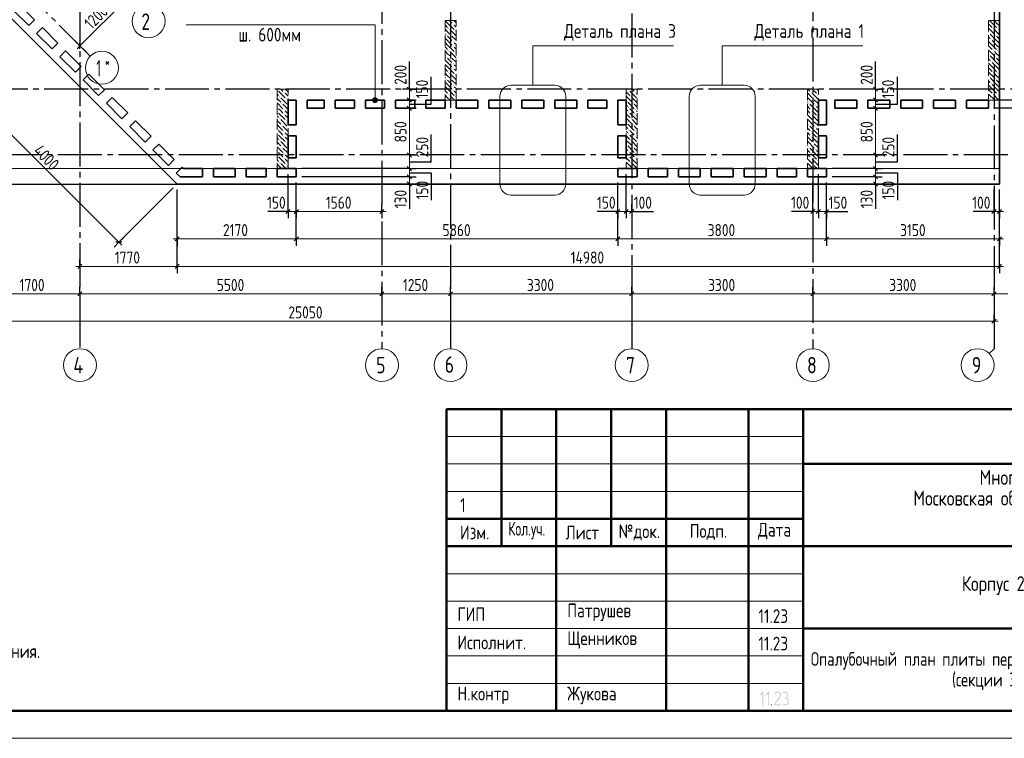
# Model space of a CAD drawing. Header units: millimetres. Extents: x 0 to 43617, y 0 to 59400.
# Tile 4 of 21: x 15226 to 33162, y 0 to 13095. Entities that reach past the tile are written whole.
import ezdxf

# ---------------------------------------------------------------- set-up
doc = ezdxf.new("R2010")
doc.units = ezdxf.units.MM
doc.linetypes.add('______2', pattern=[270, 200, -70])
doc.linetypes.add('______5', pattern=[1100, 800, -100, 100, -100])
for name, color, linetype, lineweight in [('Standard', 7, 'Continuous', 25), ('ЖБ Пилон', 180, 'Continuous', 25), ('Оси', 40, '______5', 18), ('Примечания', 7, 'Continuous', 25), ('Размерная выноска', 7, 'Continuous', 13)]:
    doc.layers.add(name, color=color, linetype=linetype, lineweight=lineweight)
doc.layers.add('ЖБ Перекрытие верхний уровень', color=7, linetype='Continuous', lineweight=25, true_color=0xe0e0ff)
doc.styles.add('GOST 2.304-81', font='txt')
doc.styles.add('ISOCPEUR', font='txt')

msp = doc.modelspace()

# ---------------------------------------------------------------- hatches: boundary and pattern name
at = {"layer": 'Standard', "linetype": 'Continuous', "lineweight": 25, "transparency": 33554687}
for points in [[(28772, 610), (28772, 609), (28772, 608), (28772, 607), (28771, 606), (28771, 605), (28771, 605), (28770, 604), (28769, 603), (28768, 602), (28767, 602), (28765, 601), (28763, 601), (28763, 601), (28762, 601), (28761, 602), (28761, 602), (28760, 602), (28759, 602), (28758, 603), (28757, 603), (28756, 604), (28756, 605), (28755, 605), (28755, 606), (28755, 607), (28754, 608), (28754, 609), (28754, 610), (28754, 820), (28716, 782), (28715, 780), (28713, 780), (28712, 779), (28710, 779), (28708, 779), (28707, 780), (28705, 780), (28704, 782), (28702, 783), (28702, 785), (28701, 786), (28701, 788), (28701, 788), (28701, 789), (28701, 790), (28702, 790), (28702, 791), (28702, 792), (28703, 793), (28704, 794), (28757, 848), (28758, 849), (28760, 849), (28761, 850), (28763, 850), (28765, 850), (28766, 849), (28768, 849), (28769, 848), (28770, 847), (28770, 846), (28771, 846), (28771, 845), (28772, 844), (28772, 843), (28772, 842), (28772, 841)], [(28878, 610), (28878, 609), (28878, 608), (28878, 607), (28878, 606), (28878, 605), (28877, 605), (28877, 604), (28876, 603), (28875, 602), (28873, 602), (28872, 601), (28870, 601), (28869, 601), (28869, 601), (28868, 602), (28867, 602), (28866, 602), (28865, 602), (28865, 603), (28863, 603), (28863, 604), (28862, 605), (28862, 605), (28861, 606), (28861, 607), (28861, 608), (28861, 609), (28861, 610), (28861, 820), (28823, 782), (28821, 780), (28820, 780), (28818, 779), (28817, 779), (28815, 779), (28813, 780), (28812, 780), (28810, 782), (28809, 783), (28808, 785), (28808, 786), (28808, 788), (28808, 788), (28808, 789), (28808, 790), (28808, 790), (28809, 791), (28809, 792), (28810, 793), (28810, 794), (28863, 848), (28865, 849), (28866, 849), (28868, 850), (28869, 850), (28871, 850), (28873, 849), (28874, 849), (28876, 848), (28876, 847), (28877, 846), (28877, 846), (28878, 845), (28878, 844), (28878, 843), (28878, 842), (28878, 841)], [(29082, 601), (28976, 601), (28975, 601), (28973, 602), (28971, 603), (28970, 604), (28969, 606), (28968, 607), (28967, 609), (28967, 611), (28967, 612), (28968, 613), (28968, 614), (28969, 615), (29066, 763), (29070, 770), (29073, 776), (29074, 779), (29074, 782), (29075, 786), (29075, 789), (29075, 791), (29075, 793), (29074, 795), (29074, 798), (29073, 800), (29073, 802), (29072, 804), (29071, 806), (29070, 807), (29069, 809), (29068, 811), (29067, 813), (29065, 814), (29064, 816), (29062, 818), (29060, 819), (29059, 821), (29057, 822), (29055, 823), (29053, 824), (29051, 826), (29049, 827), (29047, 828), (29045, 828), (29043, 829), (29041, 830), (29039, 831), (29036, 831), (29034, 831), (29032, 832), (29030, 832), (29028, 832), (29024, 832), (29021, 831), (29018, 831), (29016, 830), (29013, 829), (29010, 828), (29007, 827), (29005, 825), (29002, 823), (29000, 821), (28997, 819), (28995, 816), (28993, 813), (28991, 809), (28989, 806), (28988, 802), (28987, 800), (28986, 799), (28985, 798), (28984, 798), (28984, 797), (28982, 797), (28981, 796), (28980, 796), (28978, 796), (28976, 797), (28974, 797), (28973, 798), (28972, 799), (28972, 800), (28971, 800), (28971, 801), (28971, 802), (28970, 803), (28970, 804), (28970, 805), (28971, 808), (28972, 811), (28973, 813), (28974, 816), (28975, 818), (28976, 820), (28978, 823), (28979, 825), (28980, 827), (28982, 829), (28983, 831), (28985, 832), (28987, 834), (28988, 836), (28990, 837), (28992, 839), (28994, 840), (28998, 843), (29001, 845), (29005, 846), (29009, 848), (29013, 849), (29018, 849), (29022, 850), (29027, 850), (29030, 850), (29033, 850), (29036, 849), (29039, 849), (29042, 848), (29045, 848), (29048, 847), (29051, 846), (29054, 845), (29056, 843), (29059, 842), (29062, 840), (29064, 839), (29067, 837), (29070, 835), (29072, 833), (29075, 830), (29077, 828), (29079, 826), (29081, 823), (29083, 820), (29085, 818), (29087, 815), (29088, 813), (29089, 810), (29090, 807), (29091, 804), (29092, 801), (29092, 798), (29093, 795), (29093, 792), (29093, 789), (29093, 784), (29092, 780), (29092, 776), (29090, 772), (29090, 770), (29089, 767), (29088, 765), (29087, 763), (29086, 760), (29084, 758), (29083, 755), (29081, 753), (28993, 619), (29082, 619), (29084, 619), (29086, 618), (29087, 618), (29088, 616), (29090, 615), (29091, 613), (29091, 612), (29091, 610), (29091, 609), (29091, 607), (29090, 606), (29089, 604), (29088, 603), (29088, 603), (29087, 602), (29086, 602), (29085, 602), (29084, 601), (29083, 601)], [(29205, 737), (29208, 736), (29211, 734), (29214, 732), (29216, 730), (29219, 727), (29221, 724), (29223, 722), (29225, 718), (29227, 715), (29229, 712), (29230, 708), (29232, 705), (29233, 701), (29233, 697), (29234, 694), (29234, 690), (29234, 655), (29234, 652), (29233, 649), (29233, 646), (29233, 644), (29232, 641), (29231, 639), (29231, 636), (29230, 634), (29229, 632), (29228, 629), (29226, 627), (29225, 625), (29223, 623), (29222, 621), (29220, 619), (29218, 617), (29216, 615), (29214, 613), (29212, 611), (29210, 610), (29208, 609), (29205, 607), (29203, 606), (29201, 605), (29198, 604), (29196, 603), (29194, 603), (29191, 602), (29188, 602), (29186, 602), (29183, 601), (29180, 601), (29136, 601), (29134, 601), (29132, 602), (29131, 603), (29129, 604), (29128, 605), (29128, 607), (29127, 608), (29127, 610), (29127, 611), (29128, 613), (29128, 614), (29129, 616), (29130, 616), (29130, 617), (29131, 618), (29132, 618), (29133, 619), (29134, 619), (29135, 619), (29136, 619), (29180, 619), (29184, 619), (29188, 620), (29191, 620), (29194, 622), (29197, 623), (29200, 625), (29203, 627), (29206, 629), (29208, 632), (29210, 635), (29212, 638), (29213, 641), (29215, 644), (29215, 647), (29216, 651), (29216, 655), (29216, 690), (29216, 694), (29215, 697), (29215, 701), (29213, 704), (29212, 707), (29210, 710), (29208, 713), (29206, 715), (29203, 718), (29200, 720), (29197, 722), (29194, 723), (29191, 724), (29188, 725), (29184, 726), (29180, 726), (29171, 726), (29169, 726), (29168, 726), (29166, 727), (29165, 728), (29164, 730), (29163, 731), (29163, 733), (29163, 735), (29163, 736), (29163, 737), (29164, 738), (29165, 740), (29165, 741), (29166, 742), (29167, 742), (29167, 743), (29168, 743), (29169, 743), (29170, 743), (29171, 743), (29175, 743), (29179, 744), (29182, 745), (29185, 746), (29188, 747), (29191, 749), (29194, 751), (29197, 754), (29199, 756), (29201, 759), (29203, 762), (29204, 765), (29206, 768), (29206, 772), (29207, 775), (29207, 779), (29207, 797), (29207, 800), (29206, 804), (29206, 807), (29204, 810), (29203, 814), (29201, 816), (29199, 819), (29197, 822), (29194, 824), (29191, 826), (29188, 828), (29185, 830), (29182, 831), (29179, 832), (29175, 832), (29171, 832), (29136, 832), (29134, 832), (29132, 833), (29131, 834), (29129, 835), (29128, 836), (29128, 838), (29127, 839), (29127, 841), (29127, 842), (29128, 844), (29128, 845), (29129, 847), (29130, 847), (29130, 848), (29131, 849), (29132, 849), (29133, 850), (29134, 850), (29135, 850), (29136, 850), (29171, 850), (29174, 850), (29177, 850), (29180, 849), (29182, 849), (29185, 849), (29187, 848), (29190, 847), (29192, 846), (29194, 845), (29197, 844), (29199, 843), (29201, 841), (29203, 840), (29205, 838), (29207, 836), (29209, 835), (29211, 833), (29213, 831), (29214, 829), (29216, 826), (29217, 824), (29219, 822), (29220, 820), (29221, 817), (29222, 815), (29222, 813), (29223, 810), (29224, 807), (29224, 805), (29224, 802), (29225, 800), (29225, 797), (29225, 779), (29225, 773), (29225, 772), (29225, 771), (29225, 770), (29224, 770), (29224, 768), (29224, 767), (29223, 767), (29223, 766), (29223, 764), (29222, 761), (29221, 759), (29220, 756), (29218, 753), (29217, 751), (29215, 749), (29214, 746), (29212, 744), (29210, 742), (29208, 740)], [(28923, 619), (28924, 619), (28926, 618), (28927, 618), (28929, 616), (28930, 615), (28931, 613), (28932, 612), (28932, 610), (28932, 609), (28931, 607), (28930, 606), (28929, 604), (28929, 603), (28928, 603), (28927, 602), (28927, 602), (28926, 602), (28925, 601), (28924, 601), (28923, 601), (28921, 601), (28919, 602), (28917, 603), (28916, 604), (28915, 605), (28914, 607), (28914, 608), (28914, 610), (28914, 611), (28914, 613), (28915, 614), (28916, 616), (28917, 616), (28917, 617), (28918, 618), (28919, 618), (28920, 619), (28921, 619), (28922, 619)]]:
    msp.add_hatch(color=7, dxfattribs=at).paths.add_polyline_path(points, flags=16)
at = {"layer": 'ЖБ Пилон', "linetype": 'Continuous', "lineweight": 18, "transparency": 33554687}
for points in [[(23034, 12933), (23041, 12940), (23047, 12933), (23041, 12927)], [(23114, 13013), (23121, 13020), (23127, 13013), (23121, 13007)], [(32954, 12933), (32961, 12940), (32967, 12933), (32961, 12927)], [(33034, 12933), (33041, 12940), (33047, 12933), (33041, 12927)], [(22994, 12813), (23001, 12820), (23007, 12813), (23001, 12807)], [(23074, 12813), (23081, 12820), (23087, 12813), (23081, 12807)], [(23154, 12893), (23161, 12900), (23167, 12893), (23161, 12887)], [(32874, 12853), (32881, 12860), (32887, 12853), (32881, 12847)], [(32914, 12733), (32921, 12740), (32927, 12733), (32921, 12727)], [(32994, 12813), (33001, 12820), (33007, 12813), (33001, 12807)], [(23114, 12693), (23121, 12700), (23127, 12693), (23121, 12687)], [(23114, 12613), (23121, 12620), (23127, 12613), (23121, 12607)], [(22994, 12413), (23001, 12420), (23007, 12413), (23001, 12407)], [(23034, 12533), (23041, 12540), (23047, 12533), (23041, 12527)], [(23074, 12413), (23081, 12420), (23087, 12413), (23081, 12407)], [(23154, 12493), (23161, 12500), (23167, 12493), (23161, 12487)], [(32874, 12453), (32881, 12460), (32887, 12453), (32881, 12447)], [(32954, 12533), (32961, 12540), (32967, 12533), (32961, 12527)], [(32994, 12413), (33001, 12420), (33007, 12413), (33001, 12407)], [(33034, 12533), (33041, 12540), (33047, 12533), (33041, 12527)], [(23114, 12293), (23121, 12300), (23127, 12293), (23121, 12287)], [(23114, 12213), (23121, 12220), (23127, 12213), (23121, 12207)], [(32914, 12333), (32921, 12340), (32927, 12333), (32921, 12327)], [(22994, 12013), (23001, 12020), (23007, 12013), (23001, 12007)], [(23034, 12133), (23041, 12140), (23047, 12133), (23041, 12127)], [(23074, 12013), (23081, 12020), (23087, 12013), (23081, 12007)], [(23154, 12093), (23161, 12100), (23167, 12093), (23161, 12087)], [(32874, 12053), (32881, 12060), (32887, 12053), (32881, 12047)], [(32954, 12133), (32961, 12140), (32967, 12133), (32961, 12127)], [(32994, 12013), (33001, 12020), (33007, 12013), (33001, 12007)], [(33034, 12133), (33041, 12140), (33047, 12133), (33041, 12127)], [(23114, 11893), (23121, 11900), (23127, 11893), (23121, 11887)], [(32914, 11933), (32921, 11940), (32927, 11933), (32921, 11927)], [(19914, 11813), (19921, 11820), (19927, 11813), (19921, 11807)], [(19954, 11693), (19961, 11700), (19967, 11693), (19961, 11687)], [(20034, 11773), (20041, 11780), (20047, 11773), (20041, 11767)], [(20074, 11653), (20081, 11660), (20087, 11653), (20081, 11647)], [(23034, 11733), (23041, 11740), (23047, 11733), (23041, 11727)], [(23114, 11813), (23121, 11820), (23127, 11813), (23121, 11807)], [(23154, 11693), (23161, 11700), (23167, 11693), (23161, 11687)], [(26314, 11813), (26321, 11820), (26327, 11813), (26321, 11807)], [(26354, 11693), (26361, 11700), (26367, 11693), (26361, 11687)], [(26434, 11773), (26441, 11780), (26447, 11773), (26441, 11767)], [(29634, 11773), (29641, 11780), (29647, 11773), (29641, 11767)], [(29674, 11653), (29681, 11660), (29687, 11653), (29681, 11647)], [(29754, 11733), (29761, 11740), (29767, 11733), (29761, 11727)], [(32874, 11653), (32881, 11660), (32887, 11653), (32881, 11647)], [(32954, 11733), (32961, 11740), (32967, 11733), (32961, 11727)], [(33034, 11733), (33041, 11740), (33047, 11733), (33041, 11727)], [(19914, 11493), (19921, 11500), (19927, 11493), (19921, 11487)], [(19994, 11573), (20001, 11580), (20007, 11573), (20001, 11567)], [(26274, 11613), (26281, 11620), (26287, 11613), (26281, 11607)], [(26314, 11493), (26321, 11500), (26327, 11493), (26321, 11487)], [(26394, 11573), (26401, 11580), (26407, 11573), (26401, 11567)], [(29594, 11573), (29601, 11580), (29607, 11573), (29601, 11567)], [(29714, 11533), (29721, 11540), (29727, 11533), (29721, 11527)], [(19914, 11413), (19921, 11420), (19927, 11413), (19921, 11407)], [(19954, 11293), (19961, 11300), (19967, 11293), (19961, 11287)], [(20034, 11453), (20041, 11460), (20047, 11453), (20041, 11447)], [(20034, 11373), (20041, 11380), (20047, 11373), (20041, 11367)], [(26314, 11413), (26321, 11420), (26327, 11413), (26321, 11407)], [(26354, 11293), (26361, 11300), (26367, 11293), (26361, 11287)], [(26434, 11453), (26441, 11460), (26447, 11453), (26441, 11447)], [(26434, 11373), (26441, 11380), (26447, 11373), (26441, 11367)], [(29634, 11453), (29641, 11460), (29647, 11453), (29641, 11447)], [(29634, 11373), (29641, 11380), (29647, 11373), (29641, 11367)], [(29754, 11333), (29761, 11340), (29767, 11333), (29761, 11327)], [(19994, 11173), (20001, 11180), (20007, 11173), (20001, 11167)], [(20074, 11253), (20081, 11260), (20087, 11253), (20081, 11247)], [(26274, 11213), (26281, 11220), (26287, 11213), (26281, 11207)], [(26394, 11173), (26401, 11180), (26407, 11173), (26401, 11167)], [(29594, 11173), (29601, 11180), (29607, 11173), (29601, 11167)], [(29674, 11253), (29681, 11260), (29687, 11253), (29681, 11247)], [(29714, 11133), (29721, 11140), (29727, 11133), (29721, 11127)], [(19914, 11093), (19921, 11100), (19927, 11093), (19921, 11087)], [(19914, 11013), (19921, 11020), (19927, 11013), (19921, 11007)], [(20034, 11053), (20041, 11060), (20047, 11053), (20041, 11047)], [(20034, 10973), (20041, 10980), (20047, 10973), (20041, 10967)], [(26314, 11093), (26321, 11100), (26327, 11093), (26321, 11087)], [(26314, 11013), (26321, 11020), (26327, 11013), (26321, 11007)], [(26434, 11053), (26441, 11060), (26447, 11053), (26441, 11047)], [(26434, 10973), (26441, 10980), (26447, 10973), (26441, 10967)], [(29634, 11053), (29641, 11060), (29647, 11053), (29641, 11047)], [(29634, 10973), (29641, 10980), (29647, 10973), (29641, 10967)], [(19954, 10893), (19961, 10900), (19967, 10893), (19961, 10887)], [(19994, 10773), (20001, 10780), (20007, 10773), (20001, 10767)], [(20074, 10853), (20081, 10860), (20087, 10853), (20081, 10847)], [(26274, 10813), (26281, 10820), (26287, 10813), (26281, 10807)], [(26354, 10893), (26361, 10900), (26367, 10893), (26361, 10887)], [(26394, 10773), (26401, 10780), (26407, 10773), (26401, 10767)], [(29594, 10773), (29601, 10780), (29607, 10773), (29601, 10767)], [(29674, 10853), (29681, 10860), (29687, 10853), (29681, 10847)], [(29754, 10933), (29761, 10940), (29767, 10933), (29761, 10927)], [(19914, 10693), (19921, 10700), (19927, 10693), (19921, 10687)], [(19914, 10613), (19921, 10620), (19927, 10613), (19921, 10607)], [(20034, 10653), (20041, 10660), (20047, 10653), (20041, 10647)], [(26314, 10693), (26321, 10700), (26327, 10693), (26321, 10687)], [(26314, 10613), (26321, 10620), (26327, 10613), (26321, 10607)], [(26434, 10653), (26441, 10660), (26447, 10653), (26441, 10647)], [(29634, 10653), (29641, 10660), (29647, 10653), (29641, 10647)], [(29714, 10733), (29721, 10740), (29727, 10733), (29721, 10727)], [(19954, 10493), (19961, 10500), (19967, 10493), (19961, 10487)], [(20034, 10573), (20041, 10580), (20047, 10573), (20041, 10567)], [(20074, 10453), (20081, 10460), (20087, 10453), (20081, 10447)], [(26274, 10413), (26281, 10420), (26287, 10413), (26281, 10407)], [(26354, 10493), (26361, 10500), (26367, 10493), (26361, 10487)], [(26434, 10573), (26441, 10580), (26447, 10573), (26441, 10567)], [(29634, 10573), (29641, 10580), (29647, 10573), (29641, 10567)], [(29674, 10453), (29681, 10460), (29687, 10453), (29681, 10447)], [(29754, 10533), (29761, 10540), (29767, 10533), (29761, 10527)]]:
    msp.add_hatch(color=7, dxfattribs=at).paths.add_polyline_path(points, flags=16)
at = {"layer": 'Примечания', "linetype": 'Continuous', "lineweight": 13, "transparency": 33554687}
for points in [[(21721, 11669), (21677, 11669), (21660, 11653)], [(21721, 11669), (21660, 11653), (21738, 11653)], [(21677, 11669), (21721, 11669), (21699, 11675)], [(21738, 11653), (21660, 11653), (21654, 11630)], [(21738, 11653), (21654, 11630), (21744, 11630)], [(21744, 11630), (21654, 11630), (21660, 11607)], [(21744, 11630), (21660, 11607), (21738, 11607)], [(21738, 11607), (21660, 11607), (21677, 11591)], [(21738, 11607), (21677, 11591), (21721, 11591)], [(21721, 11591), (21677, 11591), (21699, 11585)]]:
    msp.add_hatch(color=7, dxfattribs=at).paths.add_polyline_path(points)

# ---------------------------------------------------------------- linework, layer by layer
at = {"layer": 'Standard', "color": 7, "linetype": 'Continuous', "lineweight": 13, "transparency": 33554687}
for p, q in [((16324, 12619), (17173, 13468)), ((16324, 12619), (16271, 12566)), ((17033, 9039), (14204, 11868)), ((22324, 11830), (22324, 11905)), ((30814, 11830), (30814, 11905)), ((22324, 11480), (22324, 10630)), ((30814, 11480), (30814, 10630)), ((22324, 10630), (22324, 10380)), ((30814, 10630), (30814, 10380)), ((22324, 10380), (22324, 10230)), ((22324, 10230), (22324, 10100)), ((30814, 10380), (30814, 10230)), ((30814, 10230), (30814, 10100)), ((22324, 10100), (22324, 10025)), ((30814, 10100), (30814, 10025)), ((20114, 9600), (20039, 9600)), ((20114, 9600), (20264, 9600)), ((20264, 9600), (21824, 9600)), ((21824, 9600), (21899, 9600)), ((26124, 9600), (26049, 9600)), ((26124, 9600), (26274, 9600)), ((26274, 9600), (26374, 9600)), ((26374, 9600), (26449, 9600)), ((29674, 9600), (29599, 9600)), ((29774, 9600), (29674, 9600)), ((29924, 9600), (29774, 9600)), ((29924, 9600), (29999, 9600)), ((32974, 9600), (32899, 9600)), ((33074, 9600), (32974, 9600)), ((33074, 9600), (33149, 9600)), ((17033, 9039), (17086, 8986)), ((18094, 9100), (18019, 9100)), ((18094, 9100), (20264, 9100)), ((20264, 9100), (26124, 9100)), ((26124, 9100), (29924, 9100)), ((29924, 9100), (33074, 9100)), ((33074, 9100), (33149, 9100)), ((16324, 8600), (16249, 8600)), ((16324, 8600), (18094, 8600)), ((18094, 8600), (33074, 8600)), ((33074, 8600), (33149, 8600)), ((14624, 8100), (16324, 8100)), ((16324, 8100), (21824, 8100)), ((21824, 8100), (23074, 8100)), ((23074, 8100), (26374, 8100)), ((26374, 8100), (29674, 8100)), ((29674, 8100), (32974, 8100)), ((32974, 8100), (33224, 8100)), ((32974, 7600), (7924, 7600)), ((32974, 7600), (33049, 7600)), ((32974, 7100), (32974, 7237)), ((32974, 7100), (32886, 7012)), ((23000, 5500), (29500, 5500)), ((23000, 5000), (29500, 5000)), ((23000, 4500), (29500, 4500)), ((23000, 3000), (29500, 3000)), ((23000, 2500), (29500, 2500)), ((23000, 2500), (29500, 2500)), ((23000, 2000), (29500, 2000)), ((23000, 2000), (29500, 2000)), ((23000, 1500), (29500, 1500)), ((23000, 1000), (29500, 1000))]:
    msp.add_line(p, q, dxfattribs=at)
at = {"layer": 'Standard', "color": 251, "linetype": 'Continuous', "lineweight": -3, "true_color": 0x656565, "transparency": 33554687}
for p, q in [((16324, 12619), (16236, 12707)), ((16324, 12619), (16412, 12531)), ((16324, 12619), (16443, 12501)), ((22324, 11830), (22199, 11830)), ((22324, 11830), (22449, 11830)), ((22324, 11830), (22324, 11830)), ((30814, 11830), (30689, 11830)), ((30814, 11830), (30939, 11830)), ((30814, 11830), (30814, 11830)), ((22324, 11630), (22199, 11630)), ((22324, 11480), (22199, 11480)), ((22324, 11630), (22449, 11630)), ((22324, 11630), (22324, 11630)), ((22324, 11480), (22449, 11480)), ((22324, 11480), (22324, 11480)), ((30814, 11630), (30689, 11630)), ((30814, 11480), (30689, 11480)), ((30814, 11630), (30939, 11630)), ((30814, 11630), (30814, 11630)), ((30814, 11480), (30939, 11480)), ((30814, 11480), (30814, 11480)), ((22324, 10630), (22199, 10630)), ((22324, 10630), (22449, 10630)), ((22324, 10630), (22324, 10630)), ((30814, 10630), (30689, 10630)), ((30814, 10630), (30939, 10630)), ((30814, 10630), (30814, 10630)), ((22324, 10380), (22199, 10380)), ((22324, 10230), (22199, 10230)), ((22324, 10380), (22449, 10380)), ((22324, 10230), (22449, 10230)), ((30814, 10380), (30689, 10380)), ((30814, 10230), (30689, 10230)), ((30814, 10380), (30939, 10380)), ((30814, 10230), (30939, 10230)), ((22324, 10100), (22199, 10100)), ((22324, 10100), (22449, 10100)), ((22324, 10100), (22324, 10100)), ((30814, 10100), (30689, 10100)), ((30814, 10100), (30939, 10100)), ((30814, 10100), (30814, 10100)), ((17033, 9039), (18023, 10029)), ((18094, 9100), (18094, 10000)), ((32974, 9600), (32974, 10000)), ((33074, 9100), (33074, 10000)), ((33074, 8600), (33074, 10000)), ((33074, 9600), (33074, 10000)), ((20114, 9600), (20114, 9725)), ((20264, 9600), (20264, 9725)), ((21824, 9600), (21824, 9725)), ((26124, 9600), (26124, 9725)), ((26274, 9600), (26274, 9725)), ((26374, 9600), (26374, 9725)), ((29674, 9600), (29674, 9725)), ((29774, 9600), (29774, 9725)), ((29924, 9600), (29924, 9725)), ((32974, 9600), (32974, 9725)), ((33074, 9600), (33074, 9725)), ((20114, 9600), (20114, 9475)), ((20264, 9600), (20264, 9475)), ((21824, 9600), (21824, 9475)), ((21824, 9600), (21824, 9600)), ((26124, 9600), (26124, 9475)), ((26274, 9600), (26274, 9475)), ((26374, 9600), (26374, 9475)), ((26374, 9600), (26374, 9600)), ((29674, 9600), (29674, 9475)), ((29774, 9600), (29774, 9475)), ((29924, 9600), (29924, 9475)), ((32974, 9600), (32974, 9475)), ((33074, 9600), (33074, 9475)), ((18094, 9100), (18094, 9225)), ((20264, 9100), (20264, 9225)), ((26124, 9100), (26124, 9225)), ((29924, 9100), (29924, 9225)), ((33074, 9100), (33074, 9225)), ((17033, 9039), (16945, 8951)), ((17033, 9039), (17121, 9128)), ((18094, 9100), (18094, 8975)), ((20264, 9100), (20264, 8975)), ((26124, 9100), (26124, 8975)), ((29924, 9100), (29924, 8975)), ((33074, 9100), (33074, 8975)), ((16324, 8600), (16324, 8725)), ((18094, 8600), (18094, 8725)), ((33074, 8600), (33074, 8725)), ((16324, 8600), (16324, 8475)), ((16324, 8600), (16324, 8600)), ((18094, 8600), (18094, 8475)), ((33074, 8600), (33074, 8475)), ((16324, 8100), (16324, 8225)), ((16324, 8100), (16324, 7975)), ((16324, 8100), (16324, 7648)), ((21824, 8100), (21824, 8225)), ((21824, 8100), (21824, 7975)), ((21824, 8100), (21824, 7648)), ((23074, 8100), (23074, 8225)), ((23074, 8100), (23074, 7975)), ((23074, 8100), (23074, 7648)), ((26374, 8100), (26374, 8225)), ((26374, 8100), (26374, 7975)), ((26374, 8100), (26374, 7648)), ((29674, 8100), (29674, 8225)), ((29674, 8100), (29674, 7975)), ((29674, 8100), (29674, 7648)), ((32974, 8100), (32974, 8225)), ((32974, 8100), (32974, 7975)), ((32974, 8100), (32974, 7648)), ((32974, 7600), (32974, 7725)), ((32974, 7600), (32974, 7475)), ((32974, 7600), (32974, 7600))]:
    msp.add_line(p, q, dxfattribs=at)
at = {"layer": 'Standard', "color": 7, "linetype": 'Continuous', "lineweight": 25, "transparency": 33554687}
for p, q in [((16324, 12566), (16324, 12672)), ((22286, 11868), (22361, 11792)), ((30777, 11868), (30852, 11792)), ((22286, 11668), (22361, 11592)), ((30777, 11668), (30852, 11592)), ((22286, 11517), (22361, 11442)), ((30777, 11517), (30852, 11442)), ((22286, 10668), (22361, 10592)), ((30777, 10668), (30852, 10592)), ((22286, 10417), (22361, 10342)), ((30777, 10417), (30852, 10342)), ((22286, 10268), (22361, 10192)), ((30777, 10268), (30852, 10192)), ((22286, 10138), (22361, 10062)), ((30777, 10138), (30852, 10062)), ((20077, 9562), (20151, 9638)), ((20226, 9562), (20302, 9638)), ((21786, 9562), (21861, 9638)), ((26086, 9562), (26161, 9638)), ((26236, 9562), (26311, 9638)), ((26336, 9562), (26411, 9638)), ((29711, 9638), (29636, 9562)), ((29811, 9638), (29736, 9562)), ((29961, 9638), (29887, 9562)), ((33011, 9638), (32936, 9562)), ((33111, 9638), (33036, 9562)), ((17086, 9039), (16980, 9039)), ((18056, 9062), (18131, 9138)), ((20226, 9062), (20302, 9138)), ((26086, 9062), (26161, 9138)), ((29887, 9062), (29961, 9138)), ((33036, 9062), (33111, 9138)), ((16286, 8562), (16361, 8638)), ((18056, 8562), (18131, 8638)), ((33036, 8562), (33111, 8638)), ((16286, 8062), (16361, 8138)), ((21786, 8062), (21861, 8138)), ((23036, 8062), (23112, 8138)), ((26336, 8062), (26411, 8138)), ((29636, 8062), (29711, 8138)), ((32936, 8062), (33011, 8138)), ((33011, 7638), (32936, 7562)), ((23000, 500), (41500, 500)), ((23000, 500), (41500, 500)), ((23000, 500), (41500, 500))]:
    msp.add_line(p, q, dxfattribs=at)
at = {"layer": 'Standard', "color": 7, "linetype": 'Continuous', "lineweight": 50, "transparency": 33554687}
for p, q in [((23000, 500), (23000, 6000)), ((23000, 6000), (41500, 6000)), ((24000, 3500), (24000, 6000)), ((25000, 500), (25000, 6000)), ((26000, 3500), (26000, 6000)), ((27000, 500), (27000, 6000)), ((28500, 500), (28500, 6000)), ((29500, 500), (29500, 6000)), ((29500, 5000), (41500, 5000)), ((23000, 4000), (29500, 4000)), ((23000, 4000), (29500, 4000)), ((23000, 3500), (29500, 3500)), ((23000, 3500), (29500, 3500)), ((29500, 3500), (41500, 3500)), ((29500, 2000), (41500, 2000))]:
    msp.add_line(p, q, dxfattribs=at)
at = {"layer": 'Standard', "color": 7, "linetype": 'Continuous', "lineweight": 13, "transparency": 33554687}
msp.add_lwpolyline([(0, 0), (42000, 0), (42000, 59400), (0, 59400), (0, 0)], close=True, dxfattribs=at)
for points in [[(42000, 59400), (0, 59400), (0, 0), (42000, 0), (42000, 59400)], [(7674, 10380), (33074, 10380), (33074, 57220), (7674, 57220), (7674, 10380)], [(22324, 11830), (22324, 11773), (22324, 11773), (22324, 11667), (22324, 11667), (22324, 11630)], [(30814, 11830), (30814, 11773), (30814, 11773), (30814, 11667), (30814, 11667), (30814, 11630)], [(22324, 11630), (22324, 11591), (22324, 11591), (22324, 11480)], [(30814, 11630), (30814, 11591), (30814, 11591), (30814, 11480)]]:
    msp.add_lwpolyline(points, dxfattribs=at)
at = {"layer": 'Standard', "color": 7, "linetype": 'Continuous', "lineweight": 50, "transparency": 33554687}
msp.add_lwpolyline([(2000, 58900), (41500, 58900), (41500, 500), (2000, 500), (2000, 58900)], close=True, dxfattribs=at)
at = {"layer": 'Standard', "color": 7, "linetype": 'Continuous', "lineweight": 25, "transparency": 33554687}
for points in [[(7394, 10100), (33074, 10100), (33074, 57220), (7394, 57220), (7394, 10100)], [(41500, 6000), (23000, 6000), (23000, 500), (41500, 500), (41500, 6000)]]:
    msp.add_lwpolyline(points, dxfattribs=at)
at = {"layer": 'Standard', "color": 251, "linetype": 'Continuous', "lineweight": -3, "true_color": 0x656565, "transparency": 33554687}
for points in [[(34074, 11630), (34046, 11630), (34046, 11630), (33940, 11630), (33940, 11630), (32974, 11630)], [(34074, 11480), (34046, 11480), (34046, 11480), (33862, 11480), (33862, 11480), (32974, 11480)], [(20114, 9600), (20114, 9617), (20114, 9617), (20114, 10280)], [(22324, 10380), (22307, 10380), (22307, 10380), (20364, 10380)], [(22324, 10230), (22307, 10230), (22307, 10230), (20364, 10230)], [(26274, 9600), (26274, 9617), (26274, 9617), (26274, 10280)], [(29774, 9600), (29774, 9617), (29774, 9617), (29774, 10280)], [(30814, 10380), (30797, 10380), (30797, 10380), (30024, 10380)], [(30814, 10230), (30797, 10230), (30797, 10230), (30024, 10230)], [(20264, 9100), (20264, 9117), (20264, 9117), (20264, 9117), (20264, 9117), (20264, 9117), (20264, 9117), (20264, 10130)], [(20264, 9600), (20264, 9617), (20264, 9617), (20264, 10130)], [(26124, 9100), (26124, 9117), (26124, 9117), (26124, 9117), (26124, 9117), (26124, 10130)], [(26124, 9600), (26124, 9617), (26124, 9617), (26124, 10130)], [(29674, 9600), (29674, 9617), (29674, 9617), (29674, 10130)], [(29924, 9100), (29924, 9117), (29924, 9117), (29924, 10130)], [(29924, 9600), (29924, 9617), (29924, 9617), (29924, 10130)], [(18094, 8600), (18094, 8617), (18094, 8617), (18094, 10000)]]:
    msp.add_lwpolyline(points, dxfattribs=at)
at = {"layer": 'ЖБ Перекрытие верхний уровень', "color": 7, "linetype": 'Continuous', "lineweight": 35, "transparency": 33554687}
for p, q in [((33074, 10100), (33074, 25060)), ((10527, 17667), (15264, 12929)), ((15215, 13375), (15498, 13092)), ((15392, 12986), (15109, 13269)), ((15264, 12929), (18094, 10100)), ((15498, 13092), (15392, 12986)), ((15533, 12844), (15639, 12950)), ((15639, 12950), (15922, 12668)), ((15816, 12561), (15533, 12844)), ((15922, 12668), (15816, 12561)), ((15957, 12420), (16063, 12526)), ((16240, 12137), (15957, 12420)), ((16063, 12526), (16346, 12243)), ((16346, 12243), (16240, 12137)), ((16382, 11996), (16488, 12102)), ((16488, 12102), (16771, 11819)), ((16664, 11713), (16382, 11996)), ((16771, 11819), (16664, 11713)), ((16806, 11571), (16912, 11678)), ((16912, 11678), (17195, 11395)), ((17089, 11289), (16806, 11571)), ((20114, 11180), (20114, 11630)), ((20114, 11630), (20264, 11630)), ((20264, 11630), (20264, 11180)), ((20464, 11480), (20464, 11630)), ((20464, 11630), (20774, 11630)), ((20774, 11480), (20464, 11480)), ((20774, 11630), (20774, 11480)), ((20974, 11480), (20974, 11630)), ((20974, 11630), (21324, 11630)), ((21324, 11480), (20974, 11480)), ((21324, 11630), (21324, 11480)), ((21524, 11480), (21524, 11630)), ((21524, 11630), (21874, 11630)), ((21874, 11480), (21524, 11480)), ((21874, 11630), (21874, 11480)), ((22074, 11480), (22074, 11630)), ((22074, 11630), (22424, 11630)), ((22424, 11480), (22074, 11480)), ((22424, 11630), (22424, 11480)), ((22624, 11480), (22624, 11630)), ((22624, 11630), (22974, 11630)), ((22974, 11480), (22624, 11480)), ((22974, 11630), (22974, 11480)), ((23174, 11480), (23174, 11630)), ((23174, 11630), (23574, 11630)), ((23574, 11480), (23174, 11480)), ((23574, 11630), (23574, 11480)), ((23774, 11480), (23774, 11630)), ((23774, 11630), (24174, 11630)), ((24174, 11480), (23774, 11480)), ((24174, 11630), (24174, 11480)), ((24374, 11480), (24374, 11630)), ((24374, 11630), (24774, 11630)), ((24774, 11480), (24374, 11480)), ((24774, 11630), (24774, 11480)), ((24974, 11480), (24974, 11630)), ((24974, 11630), (25374, 11630)), ((25374, 11480), (24974, 11480)), ((25374, 11630), (25374, 11480)), ((25574, 11480), (25574, 11630)), ((25574, 11630), (25924, 11630)), ((25924, 11480), (25574, 11480)), ((25924, 11630), (25924, 11480)), ((26124, 11180), (26124, 11630)), ((26124, 11630), (26274, 11630)), ((26274, 11630), (26274, 11180)), ((29774, 11630), (29924, 11630)), ((29774, 11180), (29774, 11630)), ((29924, 11630), (29924, 11180)), ((30074, 11630), (30474, 11630)), ((30074, 11480), (30074, 11630)), ((30474, 11480), (30074, 11480)), ((30474, 11630), (30474, 11480)), ((30674, 11630), (31074, 11630)), ((30674, 11480), (30674, 11630)), ((31074, 11480), (30674, 11480)), ((31074, 11630), (31074, 11480)), ((31274, 11630), (31674, 11630)), ((31274, 11480), (31274, 11630)), ((31674, 11480), (31274, 11480)), ((31674, 11630), (31674, 11480)), ((31874, 11630), (32274, 11630)), ((31874, 11480), (31874, 11630)), ((32274, 11480), (31874, 11480)), ((32274, 11630), (32274, 11480)), ((32474, 11630), (32874, 11630)), ((32474, 11480), (32474, 11630)), ((32874, 11480), (32474, 11480)), ((32874, 11630), (32874, 11480)), ((17195, 11395), (17089, 11289)), ((17230, 11147), (17336, 11253)), ((17513, 10864), (17230, 11147)), ((17336, 11253), (17619, 10970)), ((20264, 11180), (20114, 11180)), ((26274, 11180), (26124, 11180)), ((29924, 11180), (29774, 11180)), ((17619, 10970), (17513, 10864)), ((20114, 10580), (20114, 10980)), ((20114, 10980), (20264, 10980)), ((20264, 10980), (20264, 10580)), ((26124, 10580), (26124, 10980)), ((26124, 10980), (26274, 10980)), ((26274, 10980), (26274, 10580)), ((29774, 10980), (29924, 10980)), ((29774, 10580), (29774, 10980)), ((29924, 10980), (29924, 10580)), ((17654, 10723), (17760, 10829)), ((17760, 10829), (18043, 10546)), ((17937, 10440), (17654, 10723)), ((18043, 10546), (17937, 10440)), ((18079, 10299), (18185, 10405)), ((18185, 10405), (18210, 10380)), ((20264, 10580), (20114, 10580)), ((26274, 10580), (26124, 10580)), ((29924, 10580), (29774, 10580)), ((18147, 10230), (18079, 10299)), ((18554, 10230), (18147, 10230)), ((18210, 10380), (18554, 10380)), ((18554, 10380), (18554, 10230)), ((18754, 10230), (18754, 10380)), ((18754, 10380), (19154, 10380)), ((19154, 10230), (18754, 10230)), ((19154, 10380), (19154, 10230)), ((19354, 10230), (19354, 10380)), ((19354, 10380), (19714, 10380)), ((19714, 10230), (19354, 10230)), ((19714, 10380), (19714, 10230)), ((19914, 10230), (19914, 10380)), ((19914, 10380), (20264, 10380)), ((20264, 10230), (19914, 10230)), ((20264, 10380), (20264, 10230)), ((26124, 10230), (26124, 10380)), ((26124, 10380), (26474, 10380)), ((26474, 10230), (26124, 10230)), ((26474, 10380), (26474, 10230)), ((26674, 10230), (26674, 10380)), ((26674, 10380), (27024, 10380)), ((27024, 10230), (26674, 10230)), ((27024, 10380), (27024, 10230)), ((27224, 10230), (27224, 10380)), ((27224, 10380), (27624, 10380)), ((27624, 10230), (27224, 10230)), ((27624, 10380), (27624, 10230)), ((27824, 10230), (27824, 10380)), ((27824, 10380), (28224, 10380)), ((28224, 10230), (27824, 10230)), ((28224, 10380), (28224, 10230)), ((28424, 10230), (28424, 10380)), ((28424, 10380), (28824, 10380)), ((28824, 10230), (28424, 10230)), ((28824, 10380), (28824, 10230)), ((29024, 10380), (29374, 10380)), ((29024, 10230), (29024, 10380)), ((29374, 10230), (29024, 10230)), ((29374, 10380), (29374, 10230)), ((29574, 10380), (29924, 10380)), ((29574, 10230), (29574, 10380)), ((29924, 10230), (29574, 10230)), ((29924, 10380), (29924, 10230)), ((18094, 10100), (33074, 10100))]:
    msp.add_line(p, q, dxfattribs=at)
at = {"layer": 'ЖБ Пилон', "color": 253, "linetype": '______2', "lineweight": 13, "true_color": 0xa0a0a0, "transparency": 33554687}
for p, q in [((22974, 13080), (22974, 11630)), ((23174, 13080), (22974, 13080)), ((23174, 11630), (23174, 13080)), ((32874, 13080), (32874, 11630)), ((33074, 13080), (32874, 13080)), ((33074, 11630), (33074, 13080)), ((19914, 11830), (19914, 10380)), ((20114, 11830), (19914, 11830)), ((20114, 10380), (20114, 11830)), ((26274, 11830), (26274, 10380)), ((26474, 11830), (26274, 11830)), ((26474, 10380), (26474, 11830)), ((29574, 11830), (29574, 10380)), ((29774, 11830), (29574, 11830)), ((29774, 10380), (29774, 11830)), ((22974, 11630), (23174, 11630)), ((32874, 11630), (33074, 11630)), ((19914, 10380), (20114, 10380)), ((26274, 10380), (26474, 10380)), ((29574, 10380), (29774, 10380))]:
    msp.add_line(p, q, dxfattribs=at)
at = {"layer": 'ЖБ Пилон', "color": 9, "linetype": 'Continuous', "lineweight": 18, "true_color": 0xc7c7c7, "transparency": 33554687}
for p, q in [((22974, 13080), (23021, 13033)), ((22974, 13000), (23021, 12953)), ((23021, 13033), (23141, 12913)), ((23054, 13080), (23101, 13033)), ((23174, 13040), (23141, 13073)), ((23141, 12993), (23174, 12960)), ((32874, 13020), (32941, 12953)), ((32874, 12940), (32981, 12833)), ((32941, 13033), (32894, 13080)), ((32941, 13033), (33021, 12953)), ((32974, 13080), (33021, 13033)), ((33021, 13033), (33074, 12980)), ((33054, 13080), (33074, 13060)), ((22974, 12840), (22981, 12833)), ((23021, 12713), (22974, 12760)), ((23021, 12873), (22981, 12913)), ((23061, 12833), (23021, 12873)), ((23021, 12793), (23101, 12713)), ((23061, 12913), (23174, 12800)), ((23101, 12793), (23174, 12720)), ((32874, 12780), (32901, 12753)), ((33021, 12713), (32901, 12833)), ((33021, 12873), (32981, 12913)), ((33061, 12833), (33021, 12873)), ((33021, 12793), (33074, 12740)), ((33061, 12913), (33074, 12900)), ((22974, 12680), (23021, 12633)), ((22974, 12600), (23021, 12553)), ((23021, 12713), (23101, 12633)), ((23021, 12633), (23141, 12513)), ((23174, 12640), (23141, 12673)), ((23141, 12593), (23174, 12560)), ((32941, 12633), (32874, 12700)), ((32874, 12620), (32941, 12553)), ((32941, 12713), (33021, 12633)), ((32941, 12633), (33021, 12553)), ((33021, 12713), (33074, 12660)), ((33021, 12633), (33074, 12580)), ((22974, 12440), (22981, 12433)), ((23021, 12473), (22981, 12513)), ((23061, 12433), (23021, 12473)), ((23021, 12393), (23101, 12313)), ((23061, 12513), (23174, 12400)), ((23101, 12393), (23174, 12320)), ((32874, 12540), (32981, 12433)), ((32874, 12380), (32901, 12353)), ((33021, 12313), (32901, 12433)), ((33021, 12473), (32981, 12513)), ((33061, 12433), (33021, 12473)), ((33021, 12393), (33074, 12340)), ((33061, 12513), (33074, 12500)), ((23021, 12313), (22974, 12360)), ((22974, 12280), (23021, 12233)), ((22974, 12200), (23021, 12153)), ((23021, 12313), (23101, 12233)), ((23021, 12233), (23141, 12113)), ((23174, 12240), (23141, 12273)), ((32941, 12233), (32874, 12300)), ((32874, 12220), (32941, 12153)), ((32941, 12313), (33021, 12233)), ((32941, 12233), (33021, 12153)), ((33021, 12313), (33074, 12260)), ((33021, 12233), (33074, 12180)), ((22974, 12040), (22981, 12033)), ((23021, 12073), (22981, 12113)), ((23061, 12033), (23021, 12073)), ((23061, 12113), (23174, 12000)), ((23141, 12193), (23174, 12160)), ((32874, 12140), (32981, 12033)), ((33021, 11913), (32901, 12033)), ((33021, 12073), (32981, 12113)), ((33061, 12033), (33021, 12073)), ((33061, 12113), (33074, 12100)), ((23021, 11913), (22974, 11960)), ((22974, 11880), (23021, 11833)), ((23021, 11993), (23101, 11913)), ((23021, 11913), (23101, 11833)), ((23101, 11993), (23174, 11920)), ((23174, 11840), (23141, 11873)), ((32874, 11980), (32901, 11953)), ((32941, 11833), (32874, 11900)), ((32941, 11913), (33021, 11833)), ((33021, 11993), (33074, 11940)), ((33021, 11913), (33074, 11860)), ((19914, 11740), (19941, 11713)), ((19914, 11660), (19981, 11593)), ((19941, 11793), (20061, 11673)), ((19981, 11673), (20101, 11553)), ((20021, 11793), (19984, 11830)), ((20061, 11753), (20114, 11700)), ((20064, 11830), (20114, 11780)), ((22974, 11800), (23021, 11753)), ((23021, 11673), (22981, 11713)), ((23021, 11833), (23141, 11713)), ((23061, 11633), (23021, 11673)), ((23061, 11713), (23144, 11630)), ((23141, 11793), (23174, 11760)), ((26274, 11780), (26341, 11713)), ((26274, 11700), (26381, 11593)), ((26341, 11793), (26461, 11673)), ((26381, 11673), (26474, 11580)), ((26421, 11793), (26384, 11830)), ((26461, 11753), (26474, 11740)), ((26464, 11830), (26474, 11820)), ((29574, 11760), (29661, 11673)), ((29581, 11673), (29701, 11553)), ((29621, 11793), (29584, 11830)), ((29661, 11753), (29774, 11640)), ((29664, 11830), (29741, 11753)), ((29744, 11830), (29774, 11800)), ((32874, 11820), (32941, 11753)), ((32874, 11740), (32981, 11633)), ((32941, 11833), (33021, 11753)), ((33021, 11673), (32981, 11713)), ((33021, 11833), (33074, 11780)), ((33061, 11633), (33021, 11673)), ((33061, 11713), (33074, 11700)), ((19914, 11580), (20021, 11473)), ((20114, 11460), (20021, 11553)), ((20114, 11620), (20101, 11633)), ((22974, 11640), (22981, 11633)), ((26274, 11540), (26301, 11513)), ((26301, 11593), (26421, 11473)), ((26474, 11500), (26421, 11553)), ((29574, 11600), (29581, 11593)), ((29574, 11520), (29621, 11473)), ((29741, 11433), (29621, 11553)), ((29774, 11560), (29701, 11633)), ((29741, 11513), (29774, 11480)), ((32904, 11630), (32901, 11633)), ((19914, 11340), (19941, 11313)), ((19981, 11433), (19941, 11473)), ((19941, 11393), (20061, 11273)), ((20021, 11393), (19981, 11433)), ((20061, 11433), (20114, 11380)), ((20061, 11353), (20114, 11300)), ((26274, 11460), (26301, 11433)), ((26274, 11380), (26341, 11313)), ((26274, 11300), (26381, 11193)), ((26381, 11433), (26341, 11473)), ((26341, 11393), (26461, 11273)), ((26421, 11393), (26381, 11433)), ((26461, 11433), (26474, 11420)), ((26461, 11353), (26474, 11340)), ((29581, 11433), (29574, 11440)), ((29574, 11360), (29661, 11273)), ((29621, 11393), (29581, 11433)), ((29661, 11433), (29741, 11353)), ((29661, 11353), (29774, 11240)), ((29741, 11433), (29774, 11400)), ((19914, 11260), (19981, 11193)), ((19914, 11180), (20021, 11073)), ((19981, 11273), (20101, 11153)), ((20114, 11060), (20021, 11153)), ((20114, 11220), (20101, 11233)), ((26274, 11140), (26301, 11113)), ((26301, 11193), (26421, 11073)), ((26381, 11273), (26474, 11180)), ((26474, 11100), (26421, 11153)), ((29574, 11200), (29581, 11193)), ((29574, 11120), (29621, 11073)), ((29581, 11273), (29701, 11153)), ((29741, 11033), (29621, 11153)), ((29774, 11160), (29701, 11233)), ((19981, 11033), (19941, 11073)), ((19941, 10993), (20061, 10873)), ((20021, 10993), (19981, 11033)), ((20061, 11033), (20114, 10980)), ((20061, 10953), (20114, 10900)), ((26274, 11060), (26301, 11033)), ((26274, 10980), (26341, 10913)), ((26381, 11033), (26341, 11073)), ((26341, 10993), (26461, 10873)), ((26421, 10993), (26381, 11033)), ((26461, 11033), (26474, 11020)), ((26461, 10953), (26474, 10940)), ((29581, 11033), (29574, 11040)), ((29574, 10960), (29661, 10873)), ((29621, 10993), (29581, 11033)), ((29661, 11033), (29741, 10953)), ((29661, 10953), (29774, 10840)), ((29741, 11113), (29774, 11080)), ((29741, 11033), (29774, 11000)), ((19914, 10940), (19941, 10913)), ((19914, 10860), (19981, 10793)), ((19914, 10780), (20021, 10673)), ((19981, 10873), (20101, 10753)), ((20114, 10820), (20101, 10833)), ((26274, 10900), (26381, 10793)), ((26301, 10793), (26421, 10673)), ((26381, 10873), (26474, 10780)), ((29574, 10800), (29581, 10793)), ((29581, 10873), (29701, 10753)), ((29774, 10760), (29701, 10833)), ((19981, 10633), (19941, 10673)), ((19941, 10593), (20061, 10473)), ((20021, 10593), (19981, 10633)), ((20114, 10660), (20021, 10753)), ((20061, 10633), (20114, 10580)), ((26274, 10740), (26301, 10713)), ((26274, 10660), (26301, 10633)), ((26381, 10633), (26341, 10673)), ((26341, 10593), (26461, 10473)), ((26421, 10593), (26381, 10633)), ((26474, 10700), (26421, 10753)), ((26461, 10633), (26474, 10620)), ((29574, 10720), (29621, 10673)), ((29581, 10633), (29574, 10640)), ((29621, 10593), (29581, 10633)), ((29741, 10633), (29621, 10753)), ((29661, 10633), (29741, 10553)), ((29741, 10713), (29774, 10680)), ((29741, 10633), (29774, 10600)), ((19914, 10540), (19941, 10513)), ((19914, 10460), (19981, 10393)), ((19981, 10473), (20074, 10380)), ((20061, 10553), (20114, 10500)), ((20114, 10420), (20101, 10433)), ((26274, 10580), (26341, 10513)), ((26274, 10500), (26381, 10393)), ((26381, 10473), (26474, 10380)), ((26461, 10553), (26474, 10540)), ((29574, 10560), (29661, 10473)), ((29581, 10473), (29674, 10380)), ((29661, 10553), (29774, 10440)), ((29754, 10380), (29701, 10433)), ((19914, 10380), (19914, 10380)), ((26301, 10393), (26314, 10380)), ((29574, 10400), (29581, 10393))]:
    msp.add_line(p, q, dxfattribs=at)
at = {"layer": 'Оси', "color": 8, "linetype": '______5', "lineweight": -3, "transparency": 33554687}
for p, q in [((21824, 57820), (21824, 7100)), ((16324, 57420), (16324, 7100)), ((23074, 50790), (23074, 7100)), ((26374, 31906), (26374, 7100)), ((29674, 25969), (29674, 7100)), ((32974, 25469), (32974, 7100)), ((16513, 12430), (7200, 21743)), ((34074, 11830), (4600, 11830)), ((33224, 10630), (4600, 10630))]:
    msp.add_line(p, q, dxfattribs=at)
at = {"layer": 'Оси', "color": 7, "linetype": 'Continuous', "lineweight": 13, "transparency": 33554687}
for centre in [(17574, 13066), (16725, 12218), (16324, 6800), (21824, 6800), (23074, 6800), (26374, 6800), (29674, 6800), (32674, 6800)]:
    msp.add_circle(centre, 300, dxfattribs=at)
at = {"layer": 'Примечания', "color": 7, "linetype": 'Continuous', "lineweight": 13, "transparency": 33554687}
for p, q in [((24174, 11900), (24974, 11900)), ((27624, 11900), (28424, 11900)), ((21699, 11675), (21699, 11675)), ((23974, 10100), (23974, 11700)), ((25174, 11700), (25174, 10100)), ((27424, 10100), (27424, 11700)), ((28624, 11700), (28624, 10100)), ((21654, 11630), (21654, 11630)), ((21699, 11585), (21699, 11585)), ((21744, 11630), (21744, 11630)), ((24974, 9900), (24174, 9900)), ((28424, 9900), (27624, 9900))]:
    msp.add_line(p, q, dxfattribs=at)
for points in [[(18261, 13002), (21699, 13002), (21699, 11630)], [(24574, 11900), (24574, 12620), (27134, 12620)], [(28024, 11900), (28024, 12620), (30584, 12620)]]:
    msp.add_lwpolyline(points, dxfattribs=at)
msp.add_circle((21699, 11630), 45, dxfattribs=at)
for centre, start, end in [((24174, 11700), 90, 180), ((24974, 11700), 0, 90), ((27624, 11700), 90, 180), ((28424, 11700), 0, 90), ((24174, 10100), 180, 270), ((24974, 10100), 270, 0), ((27624, 10100), 180, 270), ((28424, 10100), 270, 0)]:
    msp.add_arc(centre, 200, start, end, dxfattribs=at)
at = {"layer": 'Размерная выноска', "color": 7, "linetype": 'Continuous', "lineweight": 25, "transparency": 33554687}
for p, q in [((22324, 11830), (22324, 12330)), ((30814, 11830), (30814, 12330)), ((22324, 10100), (22324, 9650)), ((30814, 10100), (30814, 9650)), ((20114, 9600), (19744, 9600)), ((26124, 9600), (25744, 9600)), ((26374, 9600), (26774, 9600)), ((29674, 9600), (29284, 9600)), ((29924, 9600), (30314, 9600)), ((32974, 9600), (32594, 9600))]:
    msp.add_line(p, q, dxfattribs=at)
for points in [[(22324, 11555), (22724, 11555), (22724, 12055)], [(30814, 11555), (31214, 11555), (31214, 12055)], [(22324, 10505), (22724, 10505), (22724, 11005)], [(30814, 10505), (31214, 10505), (31214, 11005)], [(22324, 10305), (22724, 10305), (22724, 9805)], [(30814, 10305), (31214, 10305), (31214, 9805)]]:
    msp.add_lwpolyline(points, dxfattribs=at)

# ---------------------------------------------------------------- texts
at = {"layer": 'Standard', "color": 7, "linetype": 'Continuous', "lineweight": 25, "transparency": 33554687, "char_height": 220, "attachment_point": 7, "style": 'GOST 2.304-81'}
for s, insert, width, rotation in [('1200', (16536, 12902), 625.73, 45), ('200', (22274, 11907), 531.97, 90), ('200', (30764, 11907), 531.97, 90), ('150', (22665, 11661), 469.51, 90), ('150', (31155, 11661), 469.51, 90), ('850', (22274, 10859), 516.4, 90), ('850', (30764, 10859), 516.4, 90), ('250', (22669, 10587), 516.4, 90), ('250', (31159, 10587), 516.4, 90), ('4000', (15460, 10683), 672.62, 315), ('150', (22669, 9819), 469.51, 90), ('150', (31159, 9819), 469.51, 90), ('130', (22274, 9658), 469.51, 90), ('130', (30764, 9658), 469.51, 90)]:
    msp.add_mtext(s, dxfattribs=dict(at, insert=insert, width=width, rotation=rotation))
at = {"layer": 'Standard', "color": 7, "linetype": 'Continuous', "lineweight": 25, "transparency": 33554687, "attachment_point": 7, "style": 'GOST 2.304-81'}
for s, insert, char_height, width in [('150', (19732, 9650), 220, 469.51), ('1560', (20802, 9650), 220, 610.17), ('150', (25742, 9650), 220, 469.51), ('100', (26411, 9650), 220, 485.09), ('100', (29277, 9650), 220, 485.08), ('150', (29961, 9650), 220, 469.51), ('100', (32577, 9650), 220, 485.08), ('2170', (18929, 9150), 220, 625.74), ('5860', (22928, 9150), 220, 657.05), ('3800', (27758, 9150), 220, 657.05), ('3150', (31264, 9150), 220, 594.59), ('1770', (16959, 8650), 220, 625.73), ('14980', (25263, 8650), 220, 766.4), ('1700', (15224, 8150), 220, 625.74), ('5500', (18816, 8150), 220, 641.48), ('1250', (22207, 8150), 220, 610.16), ('3300', (24466, 8150), 220, 641.48), ('3300', (27766, 8150), 220, 641.48), ('3300', (31066, 8150), 220, 641.48), ('25050', (20121, 7650), 220, 782.13), ('Многоквартирный\\~жилой\\~дом\\~по\\~адресу:\\~', (32710, 4545), 270, 5717.08), ('Московская\\~область,\\~городской\\~округ\\~Звенигород,\\~район\\~', (31504, 4167), 270, 8136.21), ('1', (23248, 4125), 250, 231.56), ('Изм.', (23248, 3625), 250, 631.15), ('Лист', (25171, 3625), 250, 782.23), ('Дата', (28673, 3625), 250, 782.23), ('\\W0.83;Кол.уч.', (24127, 3625), 250, 799.96), ('№док.', (26135, 3607), 250, 853.39), ('Подп.', (27431, 3614), 250, 764.53), ('Корпус\\~2', (32388, 2610), 270, 1362.88), ('ГИП', (23200, 2137), 250, 586.81), ('Патрушев', (25200, 2137), 250, 1386.36), ('11.23', (28683, 2101), 250, 693.37), ('Исполнит.', (23200, 1622), 250, 1386.36), ('Щенников', (25200, 1631), 250, 1333.08), ('11.23', (28683, 1601), 250, 693.37), ('Н.контр', (23200, 622), 250, 1102.09), ('Жукова', (25200, 622), 250, 1031.11)]:
    msp.add_mtext(s, dxfattribs=dict(at, insert=insert, char_height=char_height, width=width))
at = {"layer": 'Standard', "color": 7, "linetype": 'Continuous', "lineweight": 13, "transparency": 33554687, "insert": (3000, 2842), "char_height": 250, "width": 15666.88, "attachment_point": 1, "line_spacing_factor": 0.903614}
msp.add_mtext('\\A1;{\\fGOST 2.304-81|i0|b0;\\H250.000000;\\W1.000000;\\C7;1. Общие указания см. листы КЖ5.2-1. Ведомость расхода стали см. лист КЖ5.2-37.}\\P{\\fGOST 2.304-81|i0|b0;\\H250.000000;\\W1.000000;\\C7;2. Спецификацию элементов, ведомость деталей см. листы КЖ5.2-36...37.}\\P{\\fGOST 2.304-81|i0|b0;\\H250.000000;\\W1.000000;\\C7;3. Сечения по плите перекрытия см. лист КЖ5.2-45. Детали плана см. лист КЖ5.2-46...47.}\\P{\\fGOST 2.304-81|i0|b0;\\H250.000000;\\W1.000000;\\C7;5. Проемы размерами до 300х300 - допускается выполнять по месту, методом алмазного бурения.}\\P', dxfattribs=at)
at = {"layer": 'Standard', "color": 7, "linetype": 'Continuous', "lineweight": 25, "transparency": 33554687, "insert": (33000, 1571), "char_height": 250, "width": 8087.5, "attachment_point": 2, "line_spacing_factor": 0.903614}
msp.add_mtext('\\A1;{\\fGOST 2.304-81|i0|b0;\\H250.000000;\\W0.952381;\\C7;Опалубочный план плиты перекрытия типового этажа}\\P{\\fGOST 2.304-81|i0|b0;\\H250.000000;\\W0.952381;\\C7;(секции 3, 4)}\\P', dxfattribs=at)
at = {"layer": 'Оси', "color": 7, "linetype": 'Continuous', "lineweight": 25, "transparency": 33554687, "attachment_point": 7, "style": 'ISOCPEUR'}
for s, insert, char_height, width in [('\\W0.78;2', (17442, 12909), 300, 326.41), ('\\W0.80;*', (16774, 12235), 180, 215.9), ('\\W0.56;1', (16624, 12060), 300, 233.33), ('\\W0.80;4', (16204, 6650), 300, 359.83), ('\\W0.78;5', (21719, 6650), 300, 326.41), ('\\W0.78;6', (22969, 6660), 300, 326.43), ('\\W0.78;7', (26269, 6650), 300, 326.41), ('\\W0.78;8', (29569, 6650), 300, 326.41), ('\\W0.78;9', (32569, 6650), 300, 326.41)]:
    msp.add_mtext(s, dxfattribs=dict(at, insert=insert, char_height=char_height, width=width))
at = {"layer": 'Примечания', "color": 7, "linetype": 'Continuous', "lineweight": 25, "transparency": 33554687, "char_height": 250, "attachment_point": 7, "style": 'GOST 2.304-81'}
for s, insert, width in [('ш.\\~600мм', (19211, 12697), 1279.43), ('Деталь\\~плана\\~3', (25142, 12712), 2132.45), ('Деталь\\~плана\\~1', (28609, 12712), 2096.88)]:
    msp.add_mtext(s, dxfattribs=dict(at, insert=insert, width=width))

doc.saveas('drawing.dxf')
